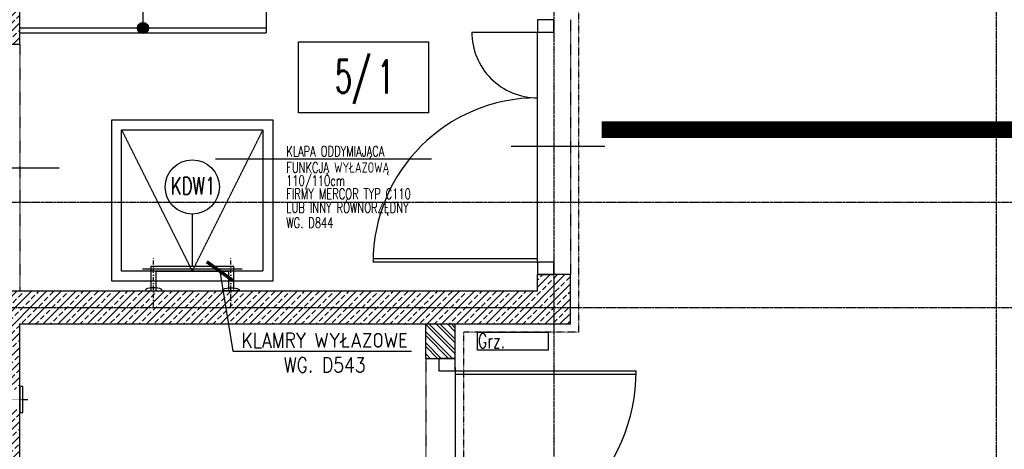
# Model space of a CAD drawing. Extents: x -7228 to 74941, y -112898 to 85621.
# Tile 72 of 256: x 50944 to 51543, y -63087 to -62826. Entities that reach past the tile are written whole.
import ezdxf
from ezdxf.enums import TextEntityAlignment as Align

# ---------------------------------------------------------------- set-up
doc = ezdxf.new("R2010")
doc.units = 0
for name, pattern in [('CENTER', [2, 1.25, -0.25, 0.25, -0.25]), ('DASHDOT', [1, 0.5, -0.25, 0, -0.25]), ('DASHED', [0.75, 0.5, -0.25]), ('DASHED2', [0.375, 0.25, -0.125]), ('DIVIDE', [31.75, 12.7, -6.35, 0, -6.35, 0, -6.35])]:
    doc.linetypes.add(name, pattern=pattern)
doc.layers.get('0').update_dxf_attribs({"color": 101, "linetype": 'CONTINUOUS'})
for name, color, linetype in [('BEMM_OPIS_OKIEN', 51, 'CONTINUOUS'), ('Drz---drzwi', 5, 'CONTINUOUS'), ('E50kor', 3, 'CONTINUOUS'), ('Ele-balustrada', 8, 'CONTINUOUS'), ('Ins-co', 2, 'CONTINUOUS'), ('Ins-went', 141, 'CONTINUOUS'), ('Opis-pom', 6, 'CONTINUOUS'), ('Opis-spadki', 61, 'CONTINUOUS'), ('Opis_pom_ramka', 6, 'CONTINUOUS'), ('Os-osie glowne', 1, 'CENTER'), ('Pos-widok', 121, 'CONTINUOUS'), ('Sc-beton', 7, 'CONTINUOUS'), ('Sc-beton-hatch', 86, 'CONTINUOUS'), ('Sc-cegla pustak', 42, 'CONTINUOUS'), ('Sc-cegla pustak-hatch', 8, 'CONTINUOUS'), ('Sc-nadproza kon', 5, 'DASHED2'), ('Sch-opis', 51, 'CONTINUOUS'), ('Sch-widok', 12, 'CONTINUOUS'), ('Suf-widok', 8, 'CONTINUOUS'), ('W-idok nad', 5, 'DASHED2')]:
    doc.layers.add(name, color=color, linetype=linetype)
doc.styles.add('KA wymiar', font='romans.shx', dxfattribs={"width": 0.6})
doc.styles.add('ROMANS', font='romans', dxfattribs={"width": 0.85})
doc.dimstyles.new('CHMIELNA', dxfattribs={"dimscale": 3.5, "dimtxt": 4, "dimasz": 1.5, "dimexe": 3, "dimexo": 0, "dimgap": 1, "dimtad": 1, "dimdec": 1, "dimrnd": 0.5, "dimzin": 12, "dimdsep": 46, "dimtxsty": 'ROMANS', "dimblk": 'DIMTICK', "dimcen": 0.09, "dimse1": 1, "dimse2": 1, "dimclrd": 143, "dimclrt": 53, "dimadec": 0, "dimazin": 0, "dimtfac": 1, "dimtdec": 1, "dimtix": 1, "dimtmove": 2, "dimatfit": 2, "dimldrblk": 'ARCHTICK', "dimfxl": 0, "dimtolj": 1, "dimtzin": 0, "dimarcsym": 0})

# ---------------------------------------------------------------- blocks, each defined once
blk = doc.blocks.new('_DKGJHF')
at = {"ltscale": 7}
for p, q in [((-21.08, -77), (35.92, -77)), ((-5, -147.5), (-105, -147.5)), ((-5, -145.5), (-104.98, -145.5))]:
    blk.add_line(p, q, dxfattribs=at)
for points in [[(5, -7.5), (5, 0), (-5, 0), (-5, -7.5)], [(5, -155), (5, -147.5), (-5, -147.5), (-5, -155)]]:
    blk.add_lwpolyline(points, close=True, dxfattribs=at)
for points in [[(-45, -7.5), (-5, -7.5)], [(-5, -147.5), (-5, -7.5)]]:
    blk.add_lwpolyline(points, dxfattribs=at)
for centre, radius, start, end in [((-5, -7.5), 40, 180, 270), ((-5, -147.5), 100, 90, 180)]:
    blk.add_arc(centre, radius, start, end)
blk = doc.blocks.new('ozn_schody-kółko_d14')
at = {"ltscale": 25}
h = blk.add_hatch(color=256, dxfattribs=at)
edge = h.paths.add_edge_path()
edge.add_arc((0, 0), 3.33, 0, 360)
at = {"ltscale": 7}
blk.add_circle((0, 0), 3.33, dxfattribs=at)
blk = doc.blocks.new('_KFJHKGJKHUJ')
at = {"ltscale": 7}
for p, q in [((10, -7.5), (120, -7.5)), ((10, -9.5), (119.98, -9.5)), ((23.36, -61.5), (-33.64, -61.5))]:
    blk.add_line(p, q, dxfattribs=at)
for points in [[(0, 0), (0, -7.5), (10, -7.5), (10, 0)], [(0, -117.5), (0, -125), (10, -125), (10, -117.5)]]:
    blk.add_lwpolyline(points, close=True, dxfattribs=at)
blk.add_lwpolyline([(10, -5.5), (10, -117.5)], dxfattribs=at)
blk.add_arc((10, -7.5), 110, 270, 0)
blk = doc.blocks.new('_SDHGG')
at = {"ltscale": 7}
for p, q in [((13, -75), (-44, -75)), ((0, -142.5), (100, -142.5)), ((0, -144.5), (100, -144.5))]:
    blk.add_line(p, q, dxfattribs=at)
for points in [[(-10, -5.5), (-10, 0), (0, 0), (0, -5.5)], [(-10, -150), (-10, -144.5), (0, -144.5), (0, -150)]]:
    blk.add_lwpolyline(points, close=True, dxfattribs=at)
for points in [[(0, -144.5), (0, -5.5)], [(39, -5.5), (0, -5.5)]]:
    blk.add_lwpolyline(points, dxfattribs=at)
blk.add_arc((0, -5.5), 39, 270, 0)
blk.add_arc((1, -143.5), 99.01, 0.57873, 90.57873, dxfattribs=at)
blk = doc.blocks.new('DIMTICK')
for p, q in [((0, 1), (0, -1)), ((-1, 0), (1, 0))]:
    blk.add_line(p, q)
at = {"const_width": 0.141}
blk.add_lwpolyline([(0.707, 0.707), (-0.707, -0.707)], dxfattribs=at)
blk = doc.blocks.new('_SKGJFKGJFGKHGJ')
blk.add_line((-13.5, -53.86), (-13.5, 6.86))
at = {"linetype": 'DASHDOT', "ltscale": 5, "flags": 128}
for points in [[(9.41, 0), (-20.36, 0)], [(9.41, -47), (-20.36, -47)]]:
    blk.add_lwpolyline(points, dxfattribs=at)
at = {"flags": 128}
for points in [[(-1.91, -48.5), (-15, -48.5), (-15, 1.5), (-1.91, 1.5)], [(-1.91, -45.5), (-12, -45.5), (-12, -1.5), (-1.91, -1.5)]]:
    blk.add_lwpolyline(points, dxfattribs=at)
for points in [[(0, 5), (0, -5), (-1, -5, -0.199443), (-1, 5)], [(0, -52), (0, -42), (-1, -42, 0.199443), (-1, -52)]]:
    blk.add_lwpolyline(points, format="xyb", close=True, dxfattribs=at)
at = {"linetype": 'DASHED', "ltscale": 0.1, "flags": 128}
for points in [[(-1.91, 1.5), (0, 1.5)], [(-1.91, -1.5), (0, -1.5)], [(0, -45.5), (-1.91, -45.5)], [(0, -48.5), (-1.91, -48.5)]]:
    blk.add_lwpolyline(points, dxfattribs=at)
blk = doc.blocks.new('_opis_pom_metka')
at = {"layer": 'Opis_pom_ramka'}
blk.add_lwpolyline([(-33.13, 0), (32.87, 0), (32.87, -36), (-33.13, -36)], close=True, dxfattribs=at)
at = {"style": 'KA wymiar', "width": 0.6}
blk.add_attdef('KO/', text='', height=16.8, dxfattribs=at).set_placement((3.45, -25.87), align=Align.RIGHT)
blk.add_attdef('NR', (3.8, -26.16), '', height=16.8, dxfattribs=at)

msp = doc.modelspace()

# ---------------------------------------------------------------- hatches: boundary and pattern name
at = {"layer": 'Sc-beton-hatch'}
h = msp.add_hatch(dxfattribs=at)
h.set_pattern_fill('ANSI33', color=256, style=0)
h.paths.add_polyline_path([(50983.547, -62330.509), (50933.547, -62330.509), (50933.547, -62471.509), (50943.547, -62471.509), (50943.547, -62340.509), (50983.547, -62340.509)])
h.paths.add_polyline_path([(50983.547, -62320.509), (50933.547, -62320.509), (50933.547, -62330.509), (50983.547, -62330.509)])
h.paths.add_polyline_path([(50933.547, -62320.509), (50923.547, -62320.509), (50923.547, -62330.509), (50933.547, -62330.509)])
h.paths.add_polyline_path([(50933.547, -62330.509), (50923.547, -62330.509), (50923.547, -62471.509), (50933.547, -62471.509)])
h.paths.add_polyline_path([(50943.547, -62471.509), (50933.547, -62471.509), (50933.547, -62805.509), (50943.547, -62805.509)])
h.paths.add_polyline_path([(50933.547, -62471.509), (50923.547, -62471.509), (50923.547, -62805.509), (50933.547, -62805.509)])
h.paths.add_polyline_path([(50943.547, -62805.509), (50933.547, -62805.509), (50933.547, -62840.509), (50943.547, -62840.509)])
h.paths.add_polyline_path([(50933.547, -62805.509), (50923.547, -62805.509), (50923.547, -62840.509), (50933.547, -62840.509)])
h = msp.add_hatch(dxfattribs=at)
h.set_pattern_fill('ANSI33', color=256, style=0)
h.paths.add_polyline_path([(51278.547, -62980.509), (51268.547, -62980.509), (51268.547, -63000.509), (51278.547, -63000.509)])
h.paths.add_polyline_path([(51278.547, -63000.509), (51268.547, -63000.509), (51268.547, -63010.509), (51278.547, -63010.509)])
h.paths.add_polyline_path([(51268.547, -63000.509), (50933.547, -63000.509), (50933.547, -63050.509), (50943.547, -63050.509), (50943.547, -63048.509), (50943.547, -63010.509), (51268.547, -63010.509)])
h.paths.add_polyline_path([(51268.547, -62980.509), (51258.547, -62980.509), (51258.547, -62990.509), (50943.547, -62990.509), (50933.547, -62990.509), (50933.547, -63000.509), (51268.547, -63000.509)])
h.paths.add_polyline_path([(50933.547, -62990.509), (50923.547, -62990.509), (50923.547, -63000.509), (50933.547, -63000.509)])
h.paths.add_polyline_path([(50933.547, -63000.509), (50923.547, -63000.509), (50923.547, -63050.509), (50933.547, -63050.509)])
h = msp.add_hatch(dxfattribs=at)
h.set_pattern_fill('ANSI33', color=256, style=0)
h.paths.add_polyline_path([(50933.547, -63176.509), (50943.547, -63176.509), (50943.547, -63062.509), (50933.547, -63062.509)])
h.paths.add_polyline_path([(50933.547, -63062.509), (50923.547, -63062.509), (50923.547, -63176.509), (50933.547, -63176.509)])
h.paths.add_polyline_path([(50933.547, -63176.509), (50923.547, -63176.509), (50923.547, -63238.323), (50933.547, -63241.135)])
h.paths.add_polyline_path([(50933.547, -63241.135), (50938.434, -63242.509), (50943.547, -63242.509), (50943.547, -63176.509), (50933.547, -63176.509)])
h.paths.add_polyline_path([(50933.547, -63242.509), (50933.547, -63241.135), (50923.547, -63238.323), (50923.547, -63242.509)])
h.paths.add_polyline_path([(50925.087, -63188.772), (50942.008, -63188.772), (50942.008, -63206.022), (50925.087, -63206.022)], flags=9)
at = {"layer": 'Sc-cegla pustak-hatch'}
h = msp.add_hatch(dxfattribs=at)
h.set_pattern_fill('ANSI32', color=256, scale=0.5, angle=90, style=0)
h.paths.add_polyline_path([(51208.547, -63031.509), (51208.547, -63010.509), (51190.547, -63010.509), (51190.547, -63031.509)])

# ---------------------------------------------------------------- linework, layer by layer
at = {"layer": 'BEMM_OPIS_OKIEN'}
msp.add_line((51048.547, -62943.747), (51048.547, -62975.509), dxfattribs=at)
msp.add_circle((51048.547, -62927.247), 16.5, dxfattribs=at)
at = {"layer": 'E50kor', "const_width": 10}
msp.add_lwpolyline([(51297.624, -62892.36), (51745.7, -62892.36), (51745.7, -56265.713)], dxfattribs=at)
at = {"layer": 'Ins-co'}
msp.add_lwpolyline([(51265.047, -63015.509), (51265.047, -63026.509), (51222.047, -63026.509), (51222.047, -63015.509)], close=True, dxfattribs=at)
at = {"layer": 'Ins-went'}
msp.add_lwpolyline([(50945.547, -63051.509), (50945.547, -63048.509), (50943.547, -63048.509), (50943.547, -63064.509), (50945.547, -63064.509)], close=True, dxfattribs=at)
at = {"layer": 'Opis-spadki', "linetype": 'DASHED', "ltscale": 0.5}
msp.add_lwpolyline([(51018.547, -62797.509), (51018.547, -62830.509)], dxfattribs=at)
at = {"layer": 'Os-osie glowne'}
for points in [[(51537.547, -56064.193), (51537.547, -63668.4)], [(51268.547, -62105.509), (51268.547, -63668.4)], [(50708.547, -62936.509), (53934.224, -62936.509)], [(50708.547, -63000.509), (53934.224, -63000.509)]]:
    msp.add_lwpolyline(points, dxfattribs=at)
at = {"layer": 'Pos-widok', "linetype": 'DASHED', "ltscale": 0.5}
msp.add_lwpolyline([(50943.547, -62833.509), (51093.547, -62833.509)], dxfattribs=at)
at = {"layer": 'Pos-widok'}
msp.add_lwpolyline([(51093.547, -62830.509), (51093.547, -62833.509)], dxfattribs=at)
at = {"layer": 'Sc-beton'}
msp.add_line((50943.547, -63470.509), (50943.547, -63010.509), dxfattribs=at)
for points in [[(50943.547, -62840.509), (50943.547, -62340.509), (51258.547, -62340.509)], [(50943.547, -62840.509), (50923.547, -62840.509)], [(51258.547, -62990.509), (51258.547, -62980.509)], [(51278.547, -62980.509), (51258.547, -62980.509)], [(51278.547, -63010.509), (51278.547, -62980.509)], [(50923.547, -62990.509), (51258.547, -62990.509)], [(50943.547, -63010.509), (51278.547, -63010.509)]]:
    msp.add_lwpolyline(points, dxfattribs=at)
at = {"layer": 'Sc-cegla pustak'}
for points in [[(51190.547, -63031.509), (51190.547, -63010.509)], [(51208.547, -63031.509), (51208.547, -63010.509)], [(51190.547, -63031.509), (51208.547, -63031.509)]]:
    msp.add_lwpolyline(points, dxfattribs=at)
at = {"layer": 'Sc-nadproza kon', "linetype": 'DASHDOT', "ltscale": 0.5}
for points in [[(51278.547, -62825.509), (51278.547, -62980.509)], [(50943.547, -62840.509), (50943.547, -62990.509)], [(51190.547, -63031.509), (51190.547, -63156.509)]]:
    msp.add_lwpolyline(points, dxfattribs=at)
at = {"layer": 'Sch-opis'}
msp.add_lwpolyline([(51194.046, -62910.338), (51062.72, -62910.338)], dxfattribs=at)
at = {"layer": 'Sch-widok', "linetype": 'DASHED', "ltscale": 0.5}
for points in [[(51093.547, -62800.509), (51093.547, -62833.509)], [(50943.547, -62830.509), (51093.547, -62830.509)]]:
    msp.add_lwpolyline(points, dxfattribs=at)
at = {"layer": 'Suf-widok', "linetype": 'DIVIDE', "ltscale": 0.02}
msp.add_lwpolyline([(51552.547, -62345.509), (51552.547, -62700.509), (51579.547, -62700.509), (51579.547, -62820.509), (51283.547, -62820.509), (51283.547, -63015.509), (51213.547, -63015.509), (51213.547, -63161.509), (51802.547, -63161.509), (51802.547, -62345.509)], close=True, dxfattribs=at)
at = {"layer": 'W-idok nad'}
for points in [[(50999.547, -62886.509), (51097.547, -62886.509), (51097.547, -62984.509), (50999.547, -62984.509)], [(51005.547, -62892.509), (51091.547, -62892.509), (51091.547, -62978.509), (51005.547, -62978.509)]]:
    msp.add_lwpolyline(points, close=True, dxfattribs=at)
msp.add_lwpolyline([(51005.547, -62892.509), (51048.547, -62978.509), (51091.547, -62892.509)], dxfattribs=at)
at = {"layer": 'W-idok nad', "linetype": 'DASHDOT', "ltscale": 0.2}
msp.add_lwpolyline([(50903.547, -63056.509), (50948.547, -63056.509)], dxfattribs=at)

# ---------------------------------------------------------------- block references
at = {"layer": 'Drz---drzwi', "rotation": 359.9999999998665}
msp.add_blockref('_DKGJHF', (51263.547, -62825.509), dxfattribs=at)
at = {"layer": 'Drz---drzwi', "xscale": -1}
msp.add_blockref('_SDHGG', (50923.547, -62840.509), dxfattribs=at)
at = {"layer": 'Drz---drzwi'}
msp.add_blockref('_KFJHKGJKHUJ', (51198.547, -63031.509), dxfattribs=at)
at = {"layer": 'Ele-balustrada', "rotation": 270}
msp.add_blockref('_SKGJFKGJFGKHGJ', (51072.047, -62990.509), dxfattribs=at)
at = {"layer": 'Opis-pom'}
ref = msp.add_blockref('_opis_pom_metka', (51152.896, -62838.979), dxfattribs=dict(at, xscale=1.2, yscale=1.2, zscale=1.2))
ref.add_attrib('KO/', '5/', dxfattribs={"layer": '0', "height": 20.16, "style": 'KA wymiar', "width": 0.6}).set_placement((51157.122, -62870.02), align=Align.RIGHT)
ref.add_attrib('NR', '1', (51161.006, -62870.376), dxfattribs={"layer": '0', "height": 20.16, "style": 'KA wymiar', "width": 0.6})
at = {"layer": 'Sch-opis', "rotation": 180}
msp.add_blockref('ozn_schody-kółko_d14', (51018.547, -62830.509), dxfattribs=at)

# ---------------------------------------------------------------- texts
at = {"layer": 'BEMM_OPIS_OKIEN', "style": 'ROMANS', "width": 0.7}
msp.add_attdef('KDW1', text='***', height=10.5104, dxfattribs=at).set_placement((51049.044, -62926.582), align=Align.MIDDLE)
at = {"layer": 'Ins-co', "style": 'ROMANS', "width": 0.7}
msp.add_text('Grz.', height=9, dxfattribs=at).set_placement((51222.343, -63025.326, 0))
at = {"layer": 'Sch-opis', "style": 'ROMANS', "width": 0.7}
for s, p in [('KLAPA ODDYMIAJĄCA', (51105.712, -62908.684)), ('FUNKCJĄ WYŁAZOWĄ', (51105.712, -62918.557)), ('110/110cm', (51105.658, -62926.532)), ('FIRMY MERCOR TYP C110', (51105.712, -62934.571)), ('LUB INNY RÓWNORZĘDNY', (51105.712, -62942.962)), ('WG. D844', (51105.712, -62952.168))]:
    msp.add_text(s, height=6.3, dxfattribs=at).set_placement(p)
at = {"layer": 'Sch-opis', "insert": (51129.057, -63015.988), "char_height": 9, "width": 203.76147, "attachment_point": 2, "style": 'ROMANS'}
msp.add_mtext('KLAMRY WYŁAZOWE\\PWG. D543', dxfattribs=at)

# ---------------------------------------------------------------- leaders
at = {"layer": 'Sch-opis'}
msp.add_leader([(51065.39, -62978.509), (51073.222, -63027.2), (51181.915, -63027.2)], dimstyle='CHMIELNA', override={"dimasz": 4, "dimgap": 1, "dimtad": 0}, dxfattribs=at)

doc.saveas('drawing.dxf')
